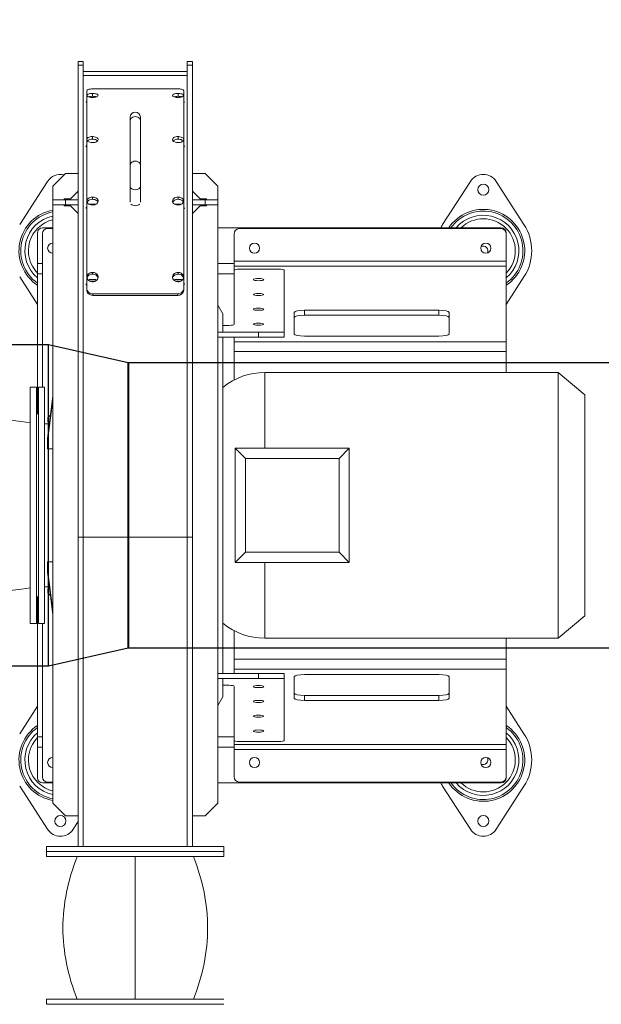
# Model space of a CAD drawing. Header units: millimetres. Extents: x -374129 to 1163271, y -112652 to 695637.
# Tile 123 of 256: x 54469 to 55040, y -32979 to -32013. Entities that reach past the tile are written whole.
import ezdxf
from ezdxf import colors
from ezdxf.entities.mleader import LeaderData, LeaderLine
from ezdxf.math import Vec2, Vec3

# ---------------------------------------------------------------- set-up
doc = ezdxf.new("R2010")
doc.units = ezdxf.units.MM
doc.layers.add('KRT_opisy', color=146, linetype='Continuous')
doc.layers.add('KRT_technologia', color=30, linetype='Continuous')
doc.styles.add('WYMIAR', font='romans.shx', dxfattribs={"width": 0.8})

# ---------------------------------------------------------------- blocks, each defined once
blk = doc.blocks.new('sys napowietrzania')
at = {"layer": 'KRT_technologia', "lineweight": 13}
for p, q in [((55546.4, -736.76, -3070), (55546.4, 34.12, -3070)), ((55551.4, 34.12, -3070), (55546.4, 34.12, -3070)), ((55551.4, 30.36, -3070), (55546.4, 30.36, -3070)), ((55551.4, 34.12, -3070), (55551.4, -736.76, -3070)), ((55653.4, -736.76, -3070), (55653.4, 34.12, -3070)), ((55658.4, 34.12, -3070), (55653.4, 34.12, -3070)), ((55658.4, 30.36, -3070), (55653.4, 30.36, -3070)), ((55658.4, 34.12, -3070), (55658.4, -736.76, -3070)), ((55653.4, 24.12, -3070), (55551.4, 24.12, -3070)), ((55653.4, 20.44, -3070), (55551.4, 20.44, -3070)), ((55554.8, -190.42, -3070), (55554.8, 5.32, -3070)), ((55560.4, -0.1, -3070), (55560.4, 2.72, -3070)), ((55644, 7.25, -3070), (55560.8, 7.25, -3070)), ((55644.4, -0.1, -3070), (55644.4, 2.72, -3070)), ((55650, 5.32, -3070), (55650, -190.42, -3070)), ((55597.4, -104.13, -3070), (55597.4, -20.65, -3070)), ((55607.4, -104.13, -3070), (55607.4, -20.65, -3070)), ((55560.4, -42.17, -3070), (55560.4, -39.63, -3070)), ((55644.4, -42.17, -3070), (55644.4, -39.63, -3070)), ((55533.9, -75.76, -3070), (55521.4, -88.26, -3070)), ((55533.9, -75.76, -3070), (55546.4, -75.76, -3070)), ((55670.9, -75.76, -3070), (55658.4, -75.76, -3070)), ((55683.4, -88.26, -3070), (55670.9, -75.76, -3070)), ((55516.29, -83.64, -3070), (55488.97, -126.04, -3070)), ((55931.29, -83.64, -3070), (55903.97, -126.04, -3070)), ((55983.83, -126.04, -3070), (55956.51, -83.64, -3070)), ((55521.4, -694.26, -3070), (55521.4, -88.26, -3070)), ((55538.9, -100.76, -3070), (55546.4, -93.26, -3070)), ((55658.4, -93.26, -3070), (55665.9, -100.76, -3070)), ((55683.4, -694.26, -3070), (55683.4, -88.26, -3070)), ((55521.4, -101.76, -3070), (55546.4, -101.76, -3070)), ((55538.9, -100.76, -3070), (55532.65, -100.76, -3070)), ((55532.65, -100.76, -3070), (55532.65, -101.76, -3070)), ((55533.9, -101.76, -3070), (55533.9, -106.76, -3070)), ((55557.19, -106.11, -3070), (55557.19, -105.86, -3070)), ((55563.6, -105.86, -3070), (55557.19, -105.86, -3070)), ((55560.4, -101.22, -3070), (55560.4, -99.06, -3070)), ((55563.6, -106.11, -3070), (55563.6, -105.86, -3070)), ((55641.19, -106.11, -3070), (55641.19, -105.86, -3070)), ((55647.6, -105.86, -3070), (55641.19, -105.86, -3070)), ((55644.4, -101.22, -3070), (55644.4, -99.06, -3070)), ((55647.6, -106.11, -3070), (55647.6, -105.86, -3070)), ((55658.4, -101.76, -3070), (55683.4, -101.76, -3070)), ((55665.9, -100.76, -3070), (55672.15, -100.76, -3070)), ((55670.9, -106.76, -3070), (55670.9, -101.76, -3070)), ((55672.15, -100.76, -3070), (55672.15, -101.76, -3070)), ((55546.4, -106.76, -3070), (55521.4, -106.76, -3070)), ((55532.65, -106.76, -3070), (55532.65, -107.76, -3070)), ((55538.9, -107.76, -3070), (55532.65, -107.76, -3070)), ((55546.4, -115.26, -3070), (55538.9, -107.76, -3070)), ((55658.4, -106.76, -3070), (55683.4, -106.76, -3070)), ((55665.9, -107.76, -3070), (55658.4, -115.26, -3070)), ((55672.15, -107.76, -3070), (55665.9, -107.76, -3070)), ((55672.15, -106.76, -3070), (55672.15, -107.76, -3070)), ((55506.4, -134.26, -3070), (55506.4, -311.76, -3070)), ((55521.4, -129.26, -3070), (55511.4, -129.26, -3070)), ((55511.4, -285.76, -3070), (55511.4, -134.76, -3070)), ((55521.4, -129.76, -3070), (55516.4, -129.76, -3070)), ((55961.4, -129.26, -3070), (55683.4, -129.26, -3070)), ((55699.4, -135.04, -3070), (55699.4, -223.98, -3070)), ((55961.4, -130.04, -3070), (55704.4, -130.04, -3070)), ((55921.4, -130.04, -3070), (55921.4, -129.26, -3070)), ((55931.4, -130.04, -3070), (55931.4, -129.26, -3070)), ((55966.4, -134.26, -3070), (55966.4, -271.26, -3070)), ((55511.4, -164.26, -3070), (55506.4, -164.26, -3070)), ((55699.4, -164.26, -3070), (55683.4, -164.26, -3070)), ((55966.4, -161.94, -3070), (55699.4, -161.94, -3070)), ((55560.4, -174.69, -3070), (55560.4, -173.01, -3070)), ((55644.4, -174.69, -3070), (55644.4, -173.01, -3070)), ((55966.4, -166.83, -3070), (55699.4, -166.83, -3070)), ((55743.4, -169.71, -3070), (55704.4, -169.71, -3070)), ((55748.4, -236.76, -3070), (55748.4, -170.75, -3070)), ((55488.97, -177.49, -3070), (55506.4, -204.54, -3070)), ((55511.4, -174.26, -3070), (55506.4, -174.26, -3070)), ((55557.19, -181.39, -3070), (55557.19, -180.04, -3070)), ((55563.6, -180.04, -3070), (55557.19, -180.04, -3070)), ((55557.79, -181.7, -3070), (55563, -181.7, -3070)), ((55563.6, -181.39, -3070), (55563.6, -180.04, -3070)), ((55641.19, -181.39, -3070), (55641.19, -180.04, -3070)), ((55647.6, -180.04, -3070), (55641.19, -180.04, -3070)), ((55641.79, -181.7, -3070), (55647, -181.7, -3070)), ((55647.6, -181.39, -3070), (55647.6, -180.04, -3070)), ((55683.4, -174.26, -3070), (55699.4, -174.26, -3070)), ((55966.4, -204.54, -3070), (55983.83, -177.49, -3070)), ((55560.8, -194, -3070), (55560.8, -195.54, -3070)), ((55560.8, -194, -3070), (55644, -194, -3070)), ((55560.8, -195.54, -3070), (55644, -195.54, -3070)), ((55644, -195.54, -3070), (55644, -194, -3070)), ((55688.4, -213.86, -3070), (55683.4, -205.2, -3070)), ((55758.4, -212.3, -3070), (55758.4, -233.51, -3070)), ((55768.4, -215.11, -3070), (55768.4, -210.22, -3070)), ((55900.3, -210.22, -3070), (55768.4, -210.22, -3070)), ((55900.3, -215.11, -3070), (55900.3, -210.22, -3070)), ((55910.3, -233.51, -3070), (55910.3, -212.3, -3070)), ((55688.4, -213.86, -3070), (55688.4, -231.76, -3070)), ((55768.4, -215.11, -3070), (55900.3, -215.11, -3070)), ((55683.4, -231.76, -3070), (55748.4, -231.76, -3070)), ((55694.4, -225.02, -3070), (55688.4, -225.02, -3070)), ((55688.4, -231.63, -3070), (55748.4, -231.63, -3070)), ((55723.4, -236.76, -3070), (55723.4, -231.76, -3070)), ((55683.4, -236.76, -3070), (55748.4, -236.76, -3070)), ((55688.4, -236.76, -3070), (55688.4, -566.76, -3070)), ((55699.4, -236.76, -3070), (55699.4, -278.7, -3070)), ((55699.4, -241.04, -3070), (55966.4, -241.04, -3070)), ((55768.4, -235.59, -3070), (55900.3, -235.59, -3070)), ((55699.4, -250.82, -3070), (55966.4, -250.82, -3070)), ((55729.65, -345.76, -3070), (55729.65, -271.26, -3070)), ((55729.65, -271.26, -3070), (56017.3, -271.26, -3070)), ((56017.3, -271.26, -3070), (56017.3, -532.26, -3070)), ((56043.4, -293.16, -3070), (56017.3, -271.26, -3070)), ((55499.4, -285.76, -3070), (55499.4, -517.76, -3070)), ((55505.4, -285.76, -3070), (55499.4, -285.76, -3070)), ((55505.4, -517.76, -3070), (55505.4, -285.76, -3070)), ((55507.4, -285.76, -3070), (55507.4, -517.76, -3070)), ((55513.4, -285.76, -3070), (55507.4, -285.76, -3070)), ((55513.4, -517.76, -3070), (55513.4, -285.76, -3070)), ((55521.4, -294.52, -3070), (55516.4, -335.65, -3070)), ((55516.4, -339.19, -3070), (55521.4, -298.06, -3070)), ((56043.4, -293.16, -3070), (56043.4, -510.36, -3070)), ((55507.4, -311.76, -3070), (55505.4, -311.76, -3070)), ((55518.09, -321.76, -3070), (55513.4, -321.76, -3070)), ((55516.4, -346.26, -3070), (55516.4, -335.65, -3070)), ((55521.4, -346.26, -3070), (55516.4, -346.26, -3070)), ((55700.4, -457.76, -3070), (55700.4, -345.76, -3070)), ((55700.4, -345.76, -3070), (55710.4, -355.76, -3070)), ((55812.4, -345.76, -3070), (55700.4, -345.76, -3070)), ((55802.4, -355.76, -3070), (55812.4, -345.76, -3070)), ((55812.4, -345.76, -3070), (55812.4, -457.76, -3070)), ((55710.4, -355.76, -3070), (55710.4, -447.76, -3070)), ((55802.4, -355.76, -3070), (55710.4, -355.76, -3070)), ((55802.4, -447.76, -3070), (55802.4, -355.76, -3070)), ((55658.4, -433.1, -3070), (55546.4, -433.1, -3070)), ((55710.4, -447.76, -3070), (55700.4, -457.76, -3070)), ((55802.4, -447.76, -3070), (55710.4, -447.76, -3070)), ((55812.4, -457.76, -3070), (55802.4, -447.76, -3070)), ((55516.4, -457.27, -3070), (55521.4, -457.27, -3070)), ((55516.4, -467.88, -3070), (55516.4, -457.27, -3070)), ((55812.4, -457.76, -3070), (55700.4, -457.76, -3070)), ((55729.65, -532.26, -3070), (55729.65, -457.76, -3070)), ((55521.4, -505.47, -3070), (55516.4, -464.34, -3070)), ((55516.4, -467.88, -3070), (55521.4, -509.01, -3070)), ((55518.09, -481.76, -3070), (55513.4, -481.76, -3070)), ((55507.4, -491.76, -3070), (55505.4, -491.76, -3070)), ((55506.4, -491.76, -3070), (55506.4, -669.26, -3070)), ((56043.4, -510.36, -3070), (56017.3, -532.26, -3070)), ((55505.4, -517.76, -3070), (55499.4, -517.76, -3070)), ((55513.4, -517.76, -3070), (55507.4, -517.76, -3070)), ((55511.4, -668.76, -3070), (55511.4, -517.76, -3070)), ((55699.4, -566.76, -3070), (55699.4, -524.83, -3070)), ((55729.65, -532.26, -3070), (56017.3, -532.26, -3070)), ((55966.4, -669.26, -3070), (55966.4, -532.26, -3070)), ((55699.4, -552.71, -3070), (55966.4, -552.71, -3070)), ((55683.4, -566.76, -3070), (55748.4, -566.76, -3070)), ((55699.4, -562.49, -3070), (55966.4, -562.49, -3070)), ((55723.4, -571.76, -3070), (55723.4, -566.76, -3070)), ((55748.4, -632.78, -3070), (55748.4, -566.76, -3070)), ((55758.4, -591.23, -3070), (55758.4, -570.02, -3070)), ((55768.4, -567.94, -3070), (55900.3, -567.94, -3070)), ((55910.3, -570.02, -3070), (55910.3, -591.23, -3070)), ((55748.4, -571.76, -3070), (55683.4, -571.76, -3070)), ((55688.4, -571.76, -3070), (55688.4, -589.66, -3070)), ((55748.4, -571.87, -3070), (55688.4, -571.87, -3070)), ((55688.4, -578.51, -3070), (55694.4, -578.51, -3070)), ((55699.4, -668.49, -3070), (55699.4, -579.55, -3070)), ((55683.4, -598.32, -3070), (55688.4, -589.66, -3070)), ((55768.4, -588.42, -3070), (55900.3, -588.42, -3070)), ((55768.4, -588.42, -3070), (55768.4, -593.31, -3070)), ((55900.3, -588.42, -3070), (55900.3, -593.31, -3070)), ((55506.4, -598.99, -3070), (55488.97, -626.04, -3070)), ((55900.3, -593.31, -3070), (55768.4, -593.31, -3070)), ((55983.83, -626.04, -3070), (55966.4, -598.99, -3070)), ((55506.4, -629.26, -3070), (55511.4, -629.26, -3070)), ((55699.4, -629.26, -3070), (55683.4, -629.26, -3070)), ((55966.4, -636.7, -3070), (55699.4, -636.7, -3070)), ((55704.4, -633.81, -3070), (55743.4, -633.81, -3070)), ((55506.4, -639.26, -3070), (55511.4, -639.26, -3070)), ((55683.4, -639.26, -3070), (55699.4, -639.26, -3070)), ((55966.4, -641.59, -3070), (55699.4, -641.59, -3070)), ((55511.4, -674.26, -3070), (55521.4, -674.26, -3070)), ((55521.4, -673.76, -3070), (55516.4, -673.76, -3070)), ((55683.4, -674.26, -3070), (55961.4, -674.26, -3070)), ((55961.4, -673.49, -3070), (55704.4, -673.49, -3070)), ((55921.4, -674.26, -3070), (55921.4, -673.49, -3070)), ((55931.4, -674.26, -3070), (55931.4, -673.49, -3070)), ((55488.97, -677.49, -3070), (55516.29, -719.89, -3070)), ((55903.97, -677.49, -3070), (55931.29, -719.89, -3070)), ((55956.51, -719.89, -3070), (55983.83, -677.49, -3070)), ((55521.4, -694.26, -3070), (55533.9, -706.76, -3070)), ((55670.9, -706.76, -3070), (55683.4, -694.26, -3070)), ((55533.9, -706.76, -3070), (55546.4, -706.76, -3070)), ((55541.51, -719.89, -3070), (55546.4, -712.3, -3070)), ((55658.4, -706.76, -3070), (55670.9, -706.76, -3070)), ((55515.4, -736.76, -3070), (55515.4, -746.76, -3070)), ((55689.4, -736.76, -3070), (55515.4, -736.76, -3070)), ((55689.4, -741.76, -3070), (55515.4, -741.76, -3070)), ((55689.4, -736.76, -3070), (55689.4, -746.76, -3070)), ((55689.4, -746.76, -3070), (55515.4, -746.76, -3070)), ((55602.4, -746.76, -3070), (55602.4, -886.76, -3070)), ((55515.4, -891.76, -3070), (55515.4, -886.76, -3070)), ((55689.4, -886.76, -3070), (55515.4, -886.76, -3070)), ((55689.4, -891.76, -3070), (55515.4, -891.76, -3070))]:
    blk.add_line(p, q, dxfattribs=at)
at = {"layer": 'KRT_technologia', "linetype": 'ByBlock', "lineweight": -2, "extrusion": (2.44929e-16, -6.12323e-17, -1)}
for p, q in [((55517.36, -244.26, 904.27), (55117.36, -244.26, 904.27)), ((55349.86, -559.26, 904.27), (55517.36, -559.26, 904.27))]:
    blk.add_line(p, q, dxfattribs=at)
at = {"layer": 'KRT_technologia', "linetype": 'ByBlock', "lineweight": -2}
for p, q in [((55595.36, -261.76, 904.27), (55517.36, -244.26, 904.27)), ((61177.61, -261.76, 904.27), (55595.61, -261.76, 904.27)), ((55517.37, -559.26, 904.27), (55595.37, -541.76, 904.27)), ((55595.61, -541.76, 904.27), (61177.61, -541.76, 904.27))]:
    blk.add_line(p, q, dxfattribs=at)
at = {"layer": 'KRT_technologia', "linetype": 'Continuous', "lineweight": -2}
for p, q in [((55517.37, -559.26, 904.27), (55517.37, -244.26, 904.27)), ((55595.37, -541.76, 904.27), (55595.37, -261.76, 904.27)), ((55595.62, -261.76, 904.27), (55595.62, -541.76, 904.27))]:
    blk.add_line(p, q, dxfattribs=at)
at = {"layer": 'KRT_technologia', "lineweight": 13}
for centre, radius in [((55943.9, -91.76, -3070), 5.5), ((55719.4, -149.26, -3070), 5), ((55946.4, -149.26, -3070), 5), ((55719.4, -654.26, -3070), 5), ((55946.4, -654.26, -3070), 5), ((55528.9, -711.76, -3070), 5.5), ((55943.9, -711.76, -3070), 5.5)]:
    blk.add_circle(centre, radius, dxfattribs=at)
for centre, radius, start, end in [((55602.4, -20.65, -3070), 5, 0, 180), ((55528.9, -91.76, -3070), 15, 76.2347, 147.20283), ((55943.9, -91.76, -3070), 15, 32.79717, 147.20283), ((55528.9, -151.76, -3070), 40.65, 100.63085, 236.39656), ((55528.9, -151.76, -3070), 38.92, 101.1098, 234.68512), ((55528.9, -151.76, -3070), 40.65, 64.50359, 65.07879), ((55943.9, -151.76, -3070), 40.65, 303.60344, 146.39656), ((55943.9, -151.76, -3070), 38.92, 305.31488, 144.68512), ((55528.9, -151.76, -3070), 34.88, 102.41644, 229.83083), ((55528.9, -151.76, -3070), 31.42, 103.81121, 224.26079), ((55943.9, -151.76, -3070), 34.88, 310.16917, 139.83083), ((55943.9, -151.76, -3070), 31.42, 315.73921, 134.26079), ((55511.4, -134.26, -3070), 5, 90, 180), ((55516.4, -134.76, -3070), 5, 90, 180), ((55704.4, -135.04, -3070), 5, 90, 180), ((55943.9, -151.76, -3070), 47.5, 147.20283, 151.72629), ((55961.4, -134.26, -3070), 5, 0, 90), ((55961.4, -135.04, -3070), 5, 0, 90), ((55943.9, -151.76, -3070), 47.5, 327.20283, 32.79717), ((55521.4, -149.26, -3070), 5, 90, 270), ((55943.9, -151.76, -3070), 4.5, 329.09669, 120.90331), ((55729.65, -336.51, -3070), 65.25, 90, 129.21143), ((55430.4, -794.36, -3070), 478.6, 81.71075, 98.28925), ((55521.4, -317.6, -3070), 5, 116.91701, 229.22062), ((55430.4, -9.16, -3070), 478.6, 261.71075, 278.28925), ((55521.4, -485.93, -3070), 5, 130.77938, 243.08299), ((55729.65, -467.01, -3070), 65.25, 230.78857, 270), ((55528.9, -651.76, -3070), 40.65, 123.60344, 259.36915), ((55943.9, -651.76, -3070), 40.65, 213.60344, 56.39656), ((55528.9, -651.76, -3070), 38.92, 125.31488, 258.8902), ((55528.9, -651.76, -3070), 34.88, 130.16917, 257.58356), ((55943.9, -651.76, -3070), 38.92, 215.31488, 54.68512), ((55943.9, -651.76, -3070), 34.88, 220.16917, 49.83083), ((55943.9, -651.76, -3070), 47.5, 327.20283, 32.79717), ((55528.9, -651.76, -3070), 31.42, 135.73921, 256.18879), ((55943.9, -651.76, -3070), 31.42, 225.73921, 44.26079), ((55521.4, -654.26, -3070), 5, 90, 270), ((55943.9, -651.76, -3070), 4.5, 239.09669, 30.90331), ((55511.4, -669.26, -3070), 5, 180, 270), ((55516.4, -668.76, -3070), 5, 180, 270), ((55704.4, -668.49, -3070), 5, 180, 270), ((55943.9, -651.76, -3070), 47.5, 208.27371, 212.79717), ((55961.4, -668.49, -3070), 5, 270, 0), ((55961.4, -669.26, -3070), 5, 270, 0), ((55528.9, -711.76, -3070), 15, 212.79717, 327.20283), ((55943.9, -711.76, -3070), 15, 212.79717, 327.20283)]:
    blk.add_arc(centre, radius, start, end, dxfattribs=at)
at = {"layer": 'KRT_technologia', "lineweight": 13, "extrusion": (0, 0, -1)}
for centre, major_axis, ratio, start_param, end_param in [((55602.4, -23.93, -3070), (-5, 0), 0.780902, 0, 3.141593), ((55602.4, -67.66, -3070), (-5, 0), 0.780902, 0, 3.141593), ((55602.4, -88.74, -3070), (-5, 0), 0.624654, 3.141593, 6.283185), ((55602.4, -104.36, -3070), (5, 0), 0.624654, 0.551843, 2.589749), ((55704.4, -170.75, -3070), (-5, 0), 0.207912, 0, 1.570796), ((55743.4, -170.75, -3070), (5, 0), 0.207912, 4.712389, 6.283185), ((55768.4, -212.3, -3070), (-10, 0), 0.207912, 0, 1.570796), ((55900.3, -212.3, -3070), (10, 0), 0.207912, 4.712389, 6.283185), ((55768.4, -217.19, -3070), (-10, 0), 0.207912, 0, 1.570796), ((55900.3, -217.19, -3070), (10, 0), 0.207912, 4.712389, 6.283185), ((55694.4, -223.98, -3070), (5, 0), 0.207912, 0, 1.570796), ((55768.4, -233.51, -3070), (-10, 0), 0.207912, 4.712389, 6.283185), ((55900.3, -233.51, -3070), (10, 0), 0.207912, 0, 1.570796), ((55768.4, -570.02, -3070), (-10, 0), 0.207912, 0, 1.570796), ((55900.3, -570.02, -3070), (10, 0), 0.207912, 4.712389, 6.283185), ((55694.4, -579.55, -3070), (5, 0), 0.207912, 4.712389, 6.283185), ((55768.4, -586.34, -3070), (-10, 0), 0.207912, 4.712389, 6.283185), ((55900.3, -586.34, -3070), (10, 0), 0.207912, 0, 1.570796), ((55768.4, -591.23, -3070), (-10, 0), 0.207912, 4.712389, 6.283185), ((55900.3, -591.23, -3070), (10, 0), 0.207912, 0, 1.570796), ((55704.4, -632.78, -3070), (-5, 0), 0.207912, 4.712389, 6.283185), ((55743.4, -632.78, -3070), (5, 0), 0.207912, 0, 1.570796)]:
    blk.add_ellipse(centre, major_axis=major_axis, ratio=ratio, start_param=start_param, end_param=end_param, dxfattribs=at)
for centre in [(55723.4, -180.11, -3070), (55723.4, -194.66, -3070), (55723.4, -209.22, -3070), (55723.4, -223.77, -3070), (55723.4, -579.76, -3070), (55723.4, -594.31, -3070), (55723.4, -608.87, -3070), (55723.4, -623.42, -3070)]:
    blk.add_ellipse(centre, major_axis=(5, 0), ratio=0.207912, dxfattribs=at)
at = {"layer": 'KRT_technologia', "lineweight": 13}
for points, knots in [([(55560.4, 2.72, -3070), (55558.78, 2.72, -3070), (55557.18, 2.46, -3070), (55556.15, 2.02, -3070), (55555.13, 1.59, -3070), (55554.69, 0.99, -3070), (55555, 0.42, -3070), (55555.3, -0.14, -3070), (55556.32, -0.66, -3070), (55557.73, -0.94, -3070), (55559.19, -1.24, -3070), (55561.03, -1.27, -3070), (55562.56, -1.03, -3070), (55564.04, -0.8, -3070), (55565.22, -0.32, -3070), (55565.67, 0.23, -3070), (55566.13, 0.78, -3070), (55565.87, 1.4, -3070), (55564.98, 1.86, -3070), (55564.1, 2.33, -3070), (55562.61, 2.64, -3070), (55561.02, 2.7, -3070), (55560.81, 2.71, -3070), (55560.61, 2.72, -3070), (55560.4, 2.72, -3070)], [-3.141593, -3.141593, -3.141593, -3.141593, -2.260331, -2.260331, -2.260331, -1.38211, -1.38211, -1.38211, -0.507427, -0.507427, -0.507427, 0.404828, 0.404828, 0.404828, 1.28311, 1.28311, 1.28311, 2.155969, 2.155969, 2.155969, 3.028509, 3.028509, 3.028509, 3.141593, 3.141593, 3.141593, 3.141593]), ([(55560.8, 7.25, -3070), (55559.07, 7.25, -3070), (55557.36, 7, -3070), (55556.24, 6.58, -3070), (55555.32, 6.24, -3070), (55554.8, 5.78, -3070), (55554.8, 5.32, -3070)], [-0.785398, -0.785398, -0.785398, -0.785398, 0.076895, 0.076895, 0.076895, 0.785398, 0.785398, 0.785398, 0.785398]), ([(55644.4, 2.72, -3070), (55642.78, 2.72, -3070), (55641.18, 2.46, -3070), (55640.15, 2.02, -3070), (55639.13, 1.59, -3070), (55638.69, 0.99, -3070), (55639, 0.42, -3070), (55639.3, -0.14, -3070), (55640.32, -0.66, -3070), (55641.73, -0.94, -3070), (55643.19, -1.24, -3070), (55645.03, -1.27, -3070), (55646.56, -1.03, -3070), (55648.04, -0.8, -3070), (55649.22, -0.32, -3070), (55649.67, 0.23, -3070), (55650.13, 0.78, -3070), (55649.87, 1.4, -3070), (55648.98, 1.86, -3070), (55648.1, 2.33, -3070), (55646.61, 2.64, -3070), (55645.02, 2.7, -3070), (55644.81, 2.71, -3070), (55644.61, 2.72, -3070), (55644.4, 2.72, -3070)], [-3.141593, -3.141593, -3.141593, -3.141593, -2.260331, -2.260331, -2.260331, -1.38211, -1.38211, -1.38211, -0.507427, -0.507427, -0.507427, 0.404828, 0.404828, 0.404828, 1.28311, 1.28311, 1.28311, 2.155969, 2.155969, 2.155969, 3.028509, 3.028509, 3.028509, 3.141593, 3.141593, 3.141593, 3.141593]), ([(55650, 5.32, -3070), (55650, 5.88, -3070), (55649.21, 6.43, -3070), (55647.9, 6.79, -3070), (55646.83, 7.09, -3070), (55645.42, 7.25, -3070), (55644, 7.25, -3070)], [-0.785398, -0.785398, -0.785398, -0.785398, 0.076895, 0.076895, 0.076895, 0.785398, 0.785398, 0.785398, 0.785398]), ([(55556.58, -0.63, -3070), (55556.93, -0.52, -3070), (55557.31, -0.42, -3070), (55557.73, -0.34, -3070), (55558.54, -0.19, -3070), (55559.47, -0.1, -3070), (55560.4, -0.1, -3070)], [2.3741566, 2.3741566, 2.3741566, 2.3741566, 2.635552, 2.635552, 2.635552, 3.1415927, 3.1415927, 3.1415927, 3.1415927]), ([(55560.4, -0.1, -3070), (55561.14, -0.1, -3070), (55561.89, -0.16, -3070), (55562.57, -0.26, -3070), (55563.18, -0.35, -3070), (55563.74, -0.48, -3070), (55564.21, -0.64, -3070)], [3.1415927, 3.1415927, 3.1415927, 3.1415927, 3.5474603, 3.5474603, 3.5474603, 3.9090287, 3.9090287, 3.9090287, 3.9090287]), ([(55640.58, -0.63, -3070), (55640.93, -0.52, -3070), (55641.31, -0.42, -3070), (55641.73, -0.34, -3070), (55642.54, -0.19, -3070), (55643.47, -0.1, -3070), (55644.4, -0.1, -3070)], [2.3741566, 2.3741566, 2.3741566, 2.3741566, 2.635552, 2.635552, 2.635552, 3.1415927, 3.1415927, 3.1415927, 3.1415927]), ([(55644.4, -0.1, -3070), (55645.14, -0.1, -3070), (55645.89, -0.16, -3070), (55646.57, -0.26, -3070), (55647.18, -0.35, -3070), (55647.74, -0.48, -3070), (55648.21, -0.64, -3070)], [3.1415927, 3.1415927, 3.1415927, 3.1415927, 3.5474603, 3.5474603, 3.5474603, 3.9090287, 3.9090287, 3.9090287, 3.9090287]), ([(55560.4, -39.63, -3070), (55558.78, -39.63, -3070), (55557.18, -40.03, -3070), (55556.15, -40.7, -3070), (55555.13, -41.36, -3070), (55554.69, -42.29, -3070), (55555, -43.15, -3070), (55555.3, -44.01, -3070), (55556.32, -44.79, -3070), (55557.73, -45.22, -3070), (55559.19, -45.67, -3070), (55561.03, -45.72, -3070), (55562.56, -45.36, -3070), (55564.04, -45.01, -3070), (55565.22, -44.28, -3070), (55565.67, -43.44, -3070), (55566.13, -42.6, -3070), (55565.87, -41.66, -3070), (55564.98, -40.94, -3070), (55564.1, -40.23, -3070), (55562.61, -39.74, -3070), (55561.02, -39.64, -3070), (55560.81, -39.63, -3070), (55560.61, -39.63, -3070), (55560.4, -39.63, -3070)], [-3.141593, -3.141593, -3.141593, -3.141593, -2.260331, -2.260331, -2.260331, -1.38211, -1.38211, -1.38211, -0.507427, -0.507427, -0.507427, 0.404828, 0.404828, 0.404828, 1.28311, 1.28311, 1.28311, 2.155969, 2.155969, 2.155969, 3.028509, 3.028509, 3.028509, 3.141593, 3.141593, 3.141593, 3.141593]), ([(55555.42, -43.86, -3070), (55555.91, -43.3, -3070), (55556.73, -42.83, -3070), (55557.73, -42.54, -3070), (55558.54, -42.3, -3070), (55559.47, -42.17, -3070), (55560.4, -42.17, -3070)], [2.008592, 2.008592, 2.008592, 2.008592, 2.635552, 2.635552, 2.635552, 3.141593, 3.141593, 3.141593, 3.141593]), ([(55560.4, -42.17, -3070), (55561.14, -42.17, -3070), (55561.89, -42.25, -3070), (55562.57, -42.41, -3070), (55563.79, -42.69, -3070), (55564.81, -43.21, -3070), (55565.38, -43.86, -3070)], [3.141593, 3.141593, 3.141593, 3.141593, 3.54746, 3.54746, 3.54746, 4.274593, 4.274593, 4.274593, 4.274593]), ([(55644.4, -39.63, -3070), (55642.78, -39.63, -3070), (55641.18, -40.03, -3070), (55640.15, -40.7, -3070), (55639.13, -41.36, -3070), (55638.69, -42.29, -3070), (55639, -43.15, -3070), (55639.3, -44.01, -3070), (55640.32, -44.79, -3070), (55641.73, -45.22, -3070), (55643.19, -45.67, -3070), (55645.03, -45.72, -3070), (55646.56, -45.36, -3070), (55648.04, -45.01, -3070), (55649.22, -44.28, -3070), (55649.67, -43.44, -3070), (55650.13, -42.6, -3070), (55649.87, -41.66, -3070), (55648.98, -40.94, -3070), (55648.1, -40.23, -3070), (55646.61, -39.74, -3070), (55645.02, -39.64, -3070), (55644.81, -39.63, -3070), (55644.61, -39.63, -3070), (55644.4, -39.63, -3070)], [-3.141593, -3.141593, -3.141593, -3.141593, -2.260331, -2.260331, -2.260331, -1.38211, -1.38211, -1.38211, -0.507427, -0.507427, -0.507427, 0.404828, 0.404828, 0.404828, 1.28311, 1.28311, 1.28311, 2.155969, 2.155969, 2.155969, 3.028509, 3.028509, 3.028509, 3.141593, 3.141593, 3.141593, 3.141593]), ([(55639.42, -43.86, -3070), (55639.91, -43.3, -3070), (55640.73, -42.83, -3070), (55641.73, -42.54, -3070), (55642.54, -42.3, -3070), (55643.47, -42.17, -3070), (55644.4, -42.17, -3070)], [2.008592, 2.008592, 2.008592, 2.008592, 2.635552, 2.635552, 2.635552, 3.141593, 3.141593, 3.141593, 3.141593]), ([(55644.4, -42.17, -3070), (55645.14, -42.17, -3070), (55645.89, -42.25, -3070), (55646.57, -42.41, -3070), (55647.79, -42.69, -3070), (55648.81, -43.21, -3070), (55649.38, -43.86, -3070)], [3.141593, 3.141593, 3.141593, 3.141593, 3.54746, 3.54746, 3.54746, 4.274593, 4.274593, 4.274593, 4.274593]), ([(55560.4, -99.06, -3070), (55558.78, -99.06, -3070), (55557.18, -99.59, -3070), (55556.15, -100.47, -3070), (55555.13, -101.34, -3070), (55554.69, -102.54, -3070), (55555, -103.66, -3070), (55555.3, -104.78, -3070), (55556.32, -105.79, -3070), (55557.73, -106.35, -3070), (55559.19, -106.93, -3070), (55561.03, -107, -3070), (55562.56, -106.53, -3070), (55564.04, -106.07, -3070), (55565.22, -105.13, -3070), (55565.67, -104.04, -3070), (55566.13, -102.95, -3070), (55565.87, -101.73, -3070), (55564.98, -100.79, -3070), (55564.1, -99.85, -3070), (55562.61, -99.21, -3070), (55561.02, -99.09, -3070), (55560.81, -99.07, -3070), (55560.61, -99.06, -3070), (55560.4, -99.06, -3070)], [-3.141593, -3.141593, -3.141593, -3.141593, -2.260331, -2.260331, -2.260331, -1.38211, -1.38211, -1.38211, -0.507427, -0.507427, -0.507427, 0.404828, 0.404828, 0.404828, 1.28311, 1.28311, 1.28311, 2.155969, 2.155969, 2.155969, 3.028509, 3.028509, 3.028509, 3.141593, 3.141593, 3.141593, 3.141593]), ([(55555.11, -104, -3070), (55555.51, -103.04, -3070), (55556.47, -102.19, -3070), (55557.73, -101.7, -3070), (55558.54, -101.39, -3070), (55559.47, -101.22, -3070), (55560.4, -101.22, -3070)], [1.849624, 1.849624, 1.849624, 1.849624, 2.635552, 2.635552, 2.635552, 3.141593, 3.141593, 3.141593, 3.141593]), ([(55560.4, -101.22, -3070), (55561.14, -101.22, -3070), (55561.89, -101.33, -3070), (55562.57, -101.53, -3070), (55564.05, -101.98, -3070), (55565.22, -102.89, -3070), (55565.67, -103.98, -3070), (55565.68, -103.98, -3070), (55565.68, -103.99, -3070), (55565.69, -104, -3070)], [3.141593, 3.141593, 3.141593, 3.141593, 3.54746, 3.54746, 3.54746, 4.426043, 4.426043, 4.426043, 4.433561, 4.433561, 4.433561, 4.433561]), ([(55644.4, -99.06, -3070), (55642.78, -99.06, -3070), (55641.18, -99.59, -3070), (55640.15, -100.47, -3070), (55639.13, -101.34, -3070), (55638.69, -102.54, -3070), (55639, -103.66, -3070), (55639.3, -104.78, -3070), (55640.32, -105.79, -3070), (55641.73, -106.35, -3070), (55643.19, -106.93, -3070), (55645.03, -107, -3070), (55646.56, -106.53, -3070), (55648.04, -106.07, -3070), (55649.22, -105.13, -3070), (55649.67, -104.04, -3070), (55650.13, -102.95, -3070), (55649.87, -101.73, -3070), (55648.98, -100.79, -3070), (55648.1, -99.85, -3070), (55646.61, -99.21, -3070), (55645.02, -99.09, -3070), (55644.81, -99.07, -3070), (55644.61, -99.06, -3070), (55644.4, -99.06, -3070)], [-3.141593, -3.141593, -3.141593, -3.141593, -2.260331, -2.260331, -2.260331, -1.38211, -1.38211, -1.38211, -0.507427, -0.507427, -0.507427, 0.404828, 0.404828, 0.404828, 1.28311, 1.28311, 1.28311, 2.155969, 2.155969, 2.155969, 3.028509, 3.028509, 3.028509, 3.141593, 3.141593, 3.141593, 3.141593]), ([(55639.11, -104, -3070), (55639.51, -103.04, -3070), (55640.47, -102.19, -3070), (55641.73, -101.7, -3070), (55642.54, -101.39, -3070), (55643.47, -101.22, -3070), (55644.4, -101.22, -3070)], [1.849624, 1.849624, 1.849624, 1.849624, 2.635552, 2.635552, 2.635552, 3.141593, 3.141593, 3.141593, 3.141593]), ([(55644.4, -101.22, -3070), (55645.14, -101.22, -3070), (55645.89, -101.33, -3070), (55646.57, -101.53, -3070), (55648.05, -101.98, -3070), (55649.22, -102.89, -3070), (55649.67, -103.98, -3070), (55649.68, -103.98, -3070), (55649.68, -103.99, -3070), (55649.69, -104, -3070)], [3.141593, 3.141593, 3.141593, 3.141593, 3.54746, 3.54746, 3.54746, 4.426043, 4.426043, 4.426043, 4.433561, 4.433561, 4.433561, 4.433561]), ([(55560.4, -173.01, -3070), (55558.78, -173.01, -3070), (55557.18, -173.64, -3070), (55556.15, -174.68, -3070), (55555.13, -175.72, -3070), (55554.69, -177.15, -3070), (55555, -178.48, -3070), (55555.3, -179.81, -3070), (55556.32, -181.01, -3070), (55557.73, -181.67, -3070), (55559.19, -182.36, -3070), (55561.03, -182.44, -3070), (55562.56, -181.88, -3070), (55564.04, -181.34, -3070), (55565.22, -180.23, -3070), (55565.67, -178.93, -3070), (55566.13, -177.64, -3070), (55565.87, -176.18, -3070), (55564.98, -175.07, -3070), (55564.1, -173.95, -3070), (55562.61, -173.19, -3070), (55561.02, -173.04, -3070), (55560.81, -173.02, -3070), (55560.61, -173.01, -3070), (55560.4, -173.01, -3070)], [-3.141593, -3.141593, -3.141593, -3.141593, -2.260331, -2.260331, -2.260331, -1.38211, -1.38211, -1.38211, -0.507427, -0.507427, -0.507427, 0.404828, 0.404828, 0.404828, 1.28311, 1.28311, 1.28311, 2.155969, 2.155969, 2.155969, 3.028509, 3.028509, 3.028509, 3.141593, 3.141593, 3.141593, 3.141593]), ([(55644.4, -173.01, -3070), (55642.78, -173.01, -3070), (55641.18, -173.64, -3070), (55640.15, -174.68, -3070), (55639.13, -175.72, -3070), (55638.69, -177.15, -3070), (55639, -178.48, -3070), (55639.3, -179.81, -3070), (55640.32, -181.01, -3070), (55641.73, -181.67, -3070), (55643.19, -182.36, -3070), (55645.03, -182.44, -3070), (55646.56, -181.88, -3070), (55648.04, -181.34, -3070), (55649.22, -180.23, -3070), (55649.67, -178.93, -3070), (55650.13, -177.64, -3070), (55649.87, -176.18, -3070), (55648.98, -175.07, -3070), (55648.1, -173.95, -3070), (55646.61, -173.19, -3070), (55645.02, -173.04, -3070), (55644.81, -173.02, -3070), (55644.61, -173.01, -3070), (55644.4, -173.01, -3070)], [-3.141593, -3.141593, -3.141593, -3.141593, -2.260331, -2.260331, -2.260331, -1.38211, -1.38211, -1.38211, -0.507427, -0.507427, -0.507427, 0.404828, 0.404828, 0.404828, 1.28311, 1.28311, 1.28311, 2.155969, 2.155969, 2.155969, 3.028509, 3.028509, 3.028509, 3.141593, 3.141593, 3.141593, 3.141593]), ([(55554.99, -178.44, -3070), (55554.99, -178.43, -3070), (55554.99, -178.42, -3070), (55555, -178.4, -3070), (55555.3, -177.09, -3070), (55556.33, -175.91, -3070), (55557.73, -175.26, -3070), (55558.54, -174.89, -3070), (55559.47, -174.69, -3070), (55560.4, -174.69, -3070)], [1.750867, 1.750867, 1.750867, 1.750867, 1.760202, 1.760202, 1.760202, 2.635552, 2.635552, 2.635552, 3.141593, 3.141593, 3.141593, 3.141593]), ([(55560.4, -174.69, -3070), (55561.14, -174.69, -3070), (55561.89, -174.82, -3070), (55562.57, -175.06, -3070), (55564.05, -175.59, -3070), (55565.22, -176.68, -3070), (55565.67, -177.97, -3070), (55565.73, -178.13, -3070), (55565.77, -178.28, -3070), (55565.81, -178.44, -3070)], [3.141593, 3.141593, 3.141593, 3.141593, 3.54746, 3.54746, 3.54746, 4.426043, 4.426043, 4.426043, 4.532319, 4.532319, 4.532319, 4.532319]), ([(55638.99, -178.44, -3070), (55638.99, -178.43, -3070), (55638.99, -178.42, -3070), (55639, -178.4, -3070), (55639.3, -177.09, -3070), (55640.33, -175.91, -3070), (55641.73, -175.26, -3070), (55642.54, -174.89, -3070), (55643.47, -174.69, -3070), (55644.4, -174.69, -3070)], [1.750867, 1.750867, 1.750867, 1.750867, 1.760202, 1.760202, 1.760202, 2.635552, 2.635552, 2.635552, 3.141593, 3.141593, 3.141593, 3.141593]), ([(55644.4, -174.69, -3070), (55645.14, -174.69, -3070), (55645.89, -174.82, -3070), (55646.57, -175.06, -3070), (55648.05, -175.59, -3070), (55649.22, -176.68, -3070), (55649.67, -177.97, -3070), (55649.73, -178.13, -3070), (55649.77, -178.28, -3070), (55649.81, -178.44, -3070)], [3.141593, 3.141593, 3.141593, 3.141593, 3.54746, 3.54746, 3.54746, 4.426043, 4.426043, 4.426043, 4.532319, 4.532319, 4.532319, 4.532319]), ([(55554.8, -188.84, -3070), (55554.8, -190.32, -3070), (55555.58, -191.79, -3070), (55556.89, -192.75, -3070), (55557.97, -193.55, -3070), (55559.38, -194, -3070), (55560.8, -194, -3070)], [-0.785398, -0.785398, -0.785398, -0.785398, 0.076895, 0.076895, 0.076895, 0.785398, 0.785398, 0.785398, 0.785398]), ([(55560.8, -195.54, -3070), (55559.07, -195.54, -3070), (55557.36, -194.87, -3070), (55556.24, -193.74, -3070), (55555.32, -192.83, -3070), (55554.8, -191.62, -3070), (55554.8, -190.42, -3070)], [-0.785398, -0.785398, -0.785398, -0.785398, 0.077599, 0.077599, 0.077599, 0.785398, 0.785398, 0.785398, 0.785398]), ([(55644, -194, -3070), (55645.72, -194, -3070), (55647.43, -193.32, -3070), (55648.55, -192.19, -3070), (55649.48, -191.27, -3070), (55650, -190.05, -3070), (55650, -188.84, -3070)], [-0.785398, -0.785398, -0.785398, -0.785398, 0.076895, 0.076895, 0.076895, 0.785398, 0.785398, 0.785398, 0.785398]), ([(55650, -190.42, -3070), (55650, -191.89, -3070), (55649.21, -193.35, -3070), (55647.9, -194.31, -3070), (55646.82, -195.09, -3070), (55645.41, -195.54, -3070), (55644, -195.54, -3070)], [-0.785398, -0.785398, -0.785398, -0.785398, 0.077599, 0.077599, 0.077599, 0.785398, 0.785398, 0.785398, 0.785398]), ([(55545.4, -746.76, -3070), (55536.06, -770.1, -3070), (55531.4, -793.43, -3070), (55531.4, -840.1, -3070), (55536.06, -863.43, -3070), (55545.4, -886.76, -3070)], [0, 0, 0, 0, 0.5, 0.5, 1, 1, 1, 1]), ([(55659.4, -746.76, -3070), (55668.73, -770.1, -3070), (55673.4, -793.43, -3070), (55673.4, -840.1, -3070), (55668.73, -863.43, -3070), (55659.4, -886.76, -3070)], [0, 0, 0, 0, 0.5, 0.5, 1, 1, 1, 1])]:
    blk.add_open_spline(points, degree=3, knots=knots, dxfattribs=at)
for points in [[(55554.8, -5.14, -3070), (55554.53, -5.3, -3070), (55554.26, -5.47, -3070), (55553.99, -5.64, -3070)], [(55553.99, -5.64, -3070), (55554.26, -5.8, -3070), (55554.53, -5.97, -3070), (55554.8, -6.14, -3070)], [(55650.81, -5.64, -3070), (55650.54, -5.47, -3070), (55650.27, -5.3, -3070), (55650, -5.14, -3070)], [(55650, -6.14, -3070), (55650.27, -5.97, -3070), (55650.54, -5.8, -3070), (55650.81, -5.64, -3070)], [(55554.8, -48.43, -3070), (55554.53, -48.68, -3070), (55554.26, -48.94, -3070), (55553.99, -49.19, -3070)], [(55553.99, -49.19, -3070), (55554.26, -49.45, -3070), (55554.53, -49.7, -3070), (55554.8, -49.96, -3070)], [(55650.81, -49.19, -3070), (55650.54, -48.94, -3070), (55650.27, -48.68, -3070), (55650, -48.43, -3070)], [(55650, -49.96, -3070), (55650.27, -49.7, -3070), (55650.54, -49.45, -3070), (55650.81, -49.19, -3070)], [(55557.19, -105.86, -3070), (55557.15, -105.92, -3070), (55557.1, -105.97, -3070), (55557.05, -106.03, -3070)], [(55563.74, -106.03, -3070), (55563.7, -105.97, -3070), (55563.65, -105.92, -3070), (55563.6, -105.86, -3070)], [(55641.19, -105.86, -3070), (55641.15, -105.92, -3070), (55641.1, -105.97, -3070), (55641.05, -106.03, -3070)], [(55647.74, -106.03, -3070), (55647.7, -105.97, -3070), (55647.65, -105.92, -3070), (55647.6, -105.86, -3070)], [(55554.8, -108.78, -3070), (55554.53, -109.11, -3070), (55554.26, -109.44, -3070), (55553.99, -109.78, -3070)], [(55553.99, -109.78, -3070), (55554.26, -110.11, -3070), (55554.53, -110.44, -3070), (55554.8, -110.77, -3070)], [(55650.81, -109.78, -3070), (55650.54, -109.44, -3070), (55650.27, -109.11, -3070), (55650, -108.78, -3070)], [(55650, -110.77, -3070), (55650.27, -110.44, -3070), (55650.54, -110.11, -3070), (55650.81, -109.78, -3070)], [(55554.8, -183.52, -3070), (55554.53, -183.91, -3070), (55554.26, -184.31, -3070), (55553.99, -184.7, -3070)], [(55557.19, -180.04, -3070), (55556.99, -180.34, -3070), (55556.78, -180.64, -3070), (55556.57, -180.95, -3070)], [(55564.23, -180.95, -3070), (55564.02, -180.64, -3070), (55563.81, -180.34, -3070), (55563.6, -180.04, -3070)], [(55641.19, -180.04, -3070), (55640.99, -180.34, -3070), (55640.78, -180.64, -3070), (55640.57, -180.95, -3070)], [(55648.23, -180.95, -3070), (55648.02, -180.64, -3070), (55647.81, -180.34, -3070), (55647.6, -180.04, -3070)], [(55650.81, -184.7, -3070), (55650.54, -184.31, -3070), (55650.27, -183.91, -3070), (55650, -183.52, -3070)], [(55553.99, -184.7, -3070), (55554.26, -185.09, -3070), (55554.53, -185.49, -3070), (55554.8, -185.88, -3070)], [(55554.55, -185.52, -3070), (55554.63, -185.4, -3070), (55554.72, -185.28, -3070), (55554.8, -185.16, -3070)], [(55650, -185.88, -3070), (55650.27, -185.49, -3070), (55650.54, -185.09, -3070), (55650.81, -184.7, -3070)], [(55650, -185.16, -3070), (55650.08, -185.28, -3070), (55650.16, -185.4, -3070), (55650.25, -185.52, -3070)]]:
    blk.add_open_spline(points, degree=3, dxfattribs=at)

msp = doc.modelspace()

# ---------------------------------------------------------------- block references
msp.add_blockref('sys napowietrzania', (-1019.98, -32087.66, 3070))

# ---------------------------------------------------------------- next in the draw order: leaders
at = {"layer": 'KRT_opisy', "color": 1}
ml = msp.add_multileader_mtext('Standard', dxfattribs=at)
ml.set_content('\\C54;SZAFA AKPIA -DOKŁADNE WYMIARY W TRAKCIE DOBORU I ROZMIESZCZENIA ELEMENTÓW AUTOMATYKI PO UWZGLĘDNIENIU RZECZYWISTYCH POTRZEB MONTAŻOWYCH', style='WYMIAR')
ml.set_leader_properties(color=1)
ml.build(insert=Vec2(0, 0))
ml.multileader.update_dxf_attribs({"text_right_attachment_type": 6, "dogleg_length": 0.36, "arrow_head_size": 200, "scale": 100})
ctx = ml.context
ctx.base_point, ctx.scale, ctx.char_height, ctx.arrow_head_size, ctx.landing_gap_size, ctx.plane_origin = Vec3(32699.33, -27661.99), 100, 200, 200, 9, Vec3(4731.61, -111551.57)
ctx.right_attachment = 6
notes = []
notes.append((ctx, [(0, (1, 1, 0), (32663.33, -27661.99), (1, 0), 36, [(1, [(31840, -32770.64)], 0, [])])]))
ctx.mtext.insert, ctx.mtext.width, ctx.mtext.defined_height, ctx.mtext.flow_direction = Vec3(32708.33, -27561.99), 5517.2638, 1534.23, 5
ctx.mtext.has_bg_fill, ctx.mtext.bg_color, ctx.mtext.bg_scale_factor, ctx.mtext.bg_transparency, ctx.mtext.use_window_bg_color = 1, -1027028792, 1.5, 0, 1
for ctx, leaders in notes:
    for number, flags, end, landing, length, lines in leaders:
        leader = LeaderData()
        leader.index, (leader.has_last_leader_line, leader.has_dogleg_vector, leader.attachment_direction) = number, flags
        leader.last_leader_point, leader.dogleg_vector, leader.dogleg_length = Vec3(end), Vec3(landing), length
        for number, points, colour, breaks in lines:
            line = LeaderLine()
            line.index, line.vertices, line.color, line.breaks = number, Vec3.list(points), colors.encode_raw_color(colour), breaks
            leader.lines.append(line)
        ctx.leaders.append(leader)

doc.saveas('drawing.dxf')
